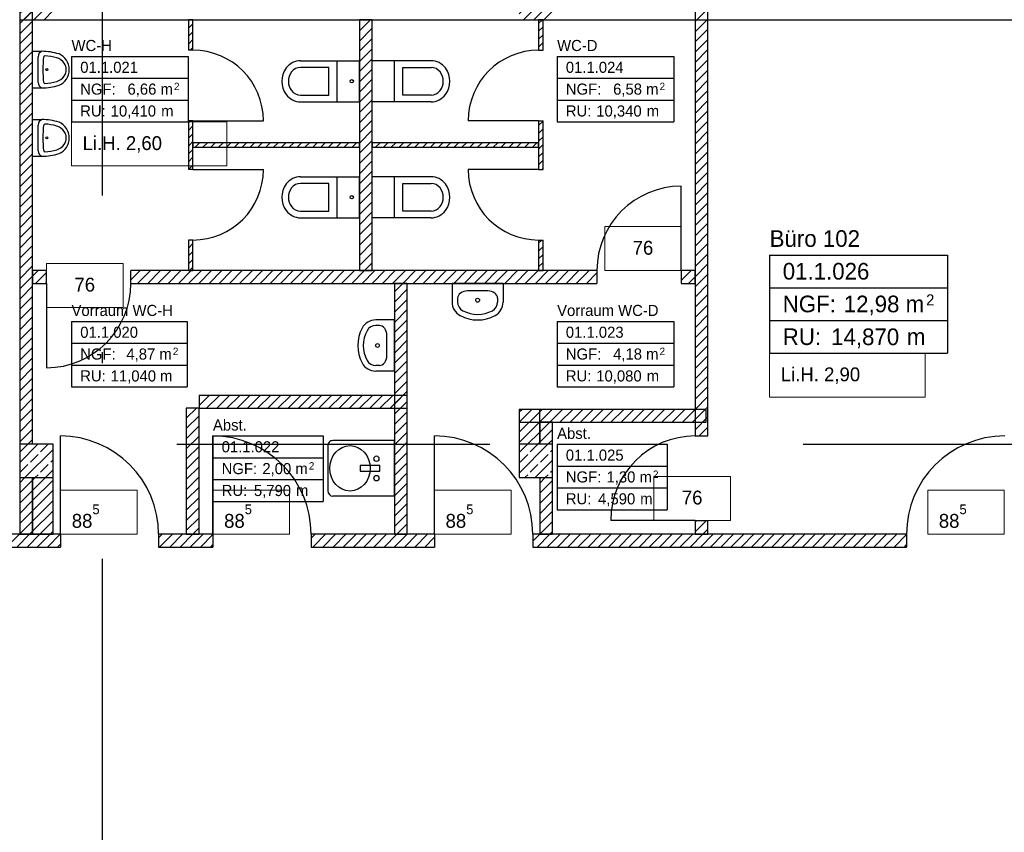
# Model space of a CAD drawing. Extents: x -28.8 to 46.3, y -5 to 85.1.
# Tile 13 of 26: x 4.7 to 13.6, y 33.9 to 41.3. Entities that reach past the tile are written whole.
import ezdxf

# ---------------------------------------------------------------- set-up
doc = ezdxf.new("R2010")
doc.units = 0
doc.header["$MEASUREMENT"] = 0
doc.linetypes.add('Strichlinie', pattern=[0.005644, 0.002822, -0.002822])
doc.linetypes.add('Strichpunktlinie', pattern=[0.006703, 0.003528, -0.001764, 0, -0.001411])
for name, color, linetype in [('1._OG_2_0', 7, 'Continuous'), ('1._OG_2_A_1 Sanitär', 7, 'Continuous'), ('1._OG_2_P_ZE_BILD', 7, 'Continuous'), ('1._OG_2_P_ZE_TEXT', 7, 'Continuous'), ('1._OG_2_R_NT_INNENWAND', 7, 'Continuous'), ('1._OG_2_R_TR_AUSSENWAND', 7, 'Continuous'), ('1._OG_2_R_TR_INNENWAND', 7, 'Continuous'), ('1._OG_2_R_TR_STUETZE', 7, 'Continuous'), ('1._OG_2_R_TR_UNTERZUG', 7, 'Continuous'), ('1._OG_2_Räume', 7, 'Continuous')]:
    doc.layers.add(name, color=color, linetype=linetype)
doc.styles.add('ERSTELLTER_STIL_1', font='txt')
doc.styles.add('ERSTELLTER_STIL_2', font='txt')
pattern_1 = [(45, (0, 0), (-0.04596194, 0.04596194), [])]
pattern_2 = [(45, (0, 0), (-0.03535534, 0.03535534), [])]
pattern_3 = [(45, (0, 0), (-0.0919239, 0.0919239), []), (45, (-0.04596, 0.04596), (-0.0919239, 0.0919239), [0.0975, -0.0325])]

msp = doc.modelspace()

# ---------------------------------------------------------------- hatches: boundary and pattern name
at = {"layer": '1._OG_2_R_NT_INNENWAND', "linetype": 'Continuous', "ltscale": 1000}
h = msp.add_hatch(dxfattribs=at)
h.set_pattern_fill('MW_HLZ_0002', color=256, style=0, pattern_type=2)
h.set_pattern_definition(pattern_2)
h.paths.add_polyline_path([(6.2913, 41.26), (6.2513, 41.26), (6.2513, 40.9854), (6.2913, 40.9854)], flags=0)
h = msp.add_hatch(dxfattribs=at)
h.set_pattern_fill('MW_HLZ_0002', color=256, style=0, pattern_type=2)
h.set_pattern_definition(pattern_2)
h.paths.add_polyline_path([(9.4063, 40.9854), (9.4463, 40.9854), (9.4463, 41.26), (9.4063, 41.26)], flags=0)
h = msp.add_hatch(dxfattribs=at)
h.set_pattern_fill('MW_HLZ_0002', color=256, style=0, pattern_type=2)
h.set_pattern_definition(pattern_2)
h.paths.add_polyline_path([(6.2913, 40.3504), (6.2513, 40.3504), (6.2513, 39.9104), (6.2913, 39.9104)], flags=0)
h = msp.add_hatch(dxfattribs=at)
h.set_pattern_fill('MW_HLZ_0002', color=256, style=0, pattern_type=2)
h.set_pattern_definition(pattern_2)
h.paths.add_polyline_path([(9.4463, 40.3504), (9.4063, 40.3504), (9.4063, 39.9104), (9.4463, 39.9104)], flags=0)
h = msp.add_hatch(dxfattribs=at)
h.set_pattern_fill('MW_HLZ_0002', color=256, style=0, pattern_type=2)
h.set_pattern_definition(pattern_2)
h.paths.add_polyline_path([(7.7913, 40.1504), (6.2913, 40.1504), (6.2913, 40.1104), (7.7913, 40.1104)], flags=0)
h = msp.add_hatch(dxfattribs=at)
h.set_pattern_fill('MW_HLZ_0002', color=256, style=0, pattern_type=2)
h.set_pattern_definition(pattern_2)
h.paths.add_polyline_path([(7.9063, 40.1104), (9.4063, 40.1104), (9.4063, 40.1504), (7.9063, 40.1504)], flags=0)
h = msp.add_hatch(dxfattribs=at)
h.set_pattern_fill('MW_HLZ_0002', color=256, style=0, pattern_type=2)
h.set_pattern_definition(pattern_2)
h.paths.add_polyline_path([(6.2513, 39), (6.2913, 39), (6.2913, 39.2754), (6.2513, 39.2754)], flags=0)
h = msp.add_hatch(dxfattribs=at)
h.set_pattern_fill('MW_HLZ_0002', color=256, style=0, pattern_type=2)
h.set_pattern_definition(pattern_2)
h.paths.add_polyline_path([(9.4063, 39), (9.4463, 39), (9.4463, 39.2754), (9.4063, 39.2754)], flags=0)
at = {"layer": '1._OG_2_R_TR_AUSSENWAND', "linetype": 'Continuous', "ltscale": 1000}
h = msp.add_hatch(dxfattribs=at)
h.set_pattern_fill('MW_Kalksandstein_0002', color=256, style=0, pattern_type=2)
h.set_pattern_definition(pattern_1)
h.paths.add_polyline_path([(4.73, 41.51), (4.73, 41.44), (4.73, 41.26), (5.03, 41.26), (5.03, 41.44), (5.03, 41.51), (5.03, 41.625), (4.73, 41.625)], flags=0)
h = msp.add_hatch(dxfattribs=at)
h.set_pattern_fill('MW_Kalksandstein_0002', color=256, style=0, pattern_type=2)
h.set_pattern_definition(pattern_1)
h.paths.add_polyline_path([(9.23, 41.51), (9.23, 41.44), (9.23, 41.26), (9.53, 41.26), (9.53, 41.44), (9.53, 41.51), (9.53, 41.625), (9.23, 41.625)], flags=0)
at = {"layer": '1._OG_2_R_TR_INNENWAND', "linetype": 'Continuous', "ltscale": 1000}
h = msp.add_hatch(dxfattribs=at)
h.set_pattern_fill('MW_Kalksandstein_0002', color=256, style=0, pattern_type=2)
h.set_pattern_definition(pattern_1)
h.paths.add_polyline_path([(4.8463, 41.6268), (4.7313, 41.6268), (4.7313, 37.435), (4.8463, 37.435)], flags=0)
h = msp.add_hatch(dxfattribs=at)
h.set_pattern_fill('MW_Kalksandstein_0002', color=256, style=0, pattern_type=2)
h.set_pattern_definition(pattern_1)
h.paths.add_polyline_path([(10.8163, 41.4414), (10.8163, 37.51), (10.9313, 37.51), (10.9313, 41.4414)], flags=0)
h = msp.add_hatch(dxfattribs=at)
h.set_pattern_fill('MW_Kalksandstein_0002', color=256, style=0, pattern_type=2)
h.set_pattern_definition(pattern_1)
h.paths.add_polyline_path([(7.7913, 41.26), (7.7913, 39), (7.9063, 39), (7.9063, 41.26)], flags=0)
h = msp.add_hatch(dxfattribs=at)
h.set_pattern_fill('MW_Kalksandstein_0002', color=256, style=0, pattern_type=2)
h.set_pattern_definition(pattern_1)
h.paths.add_polyline_path([(4.8463, 38.885), (4.9713, 38.885), (4.9713, 39), (4.8463, 39)], flags=0)
h = msp.add_hatch(dxfattribs=at)
h.set_pattern_fill('MW_Kalksandstein_0002', color=256, style=0, pattern_type=2)
h.set_pattern_definition(pattern_1)
h.paths.add_polyline_path([(5.7313, 38.885), (9.9313, 38.885), (9.9313, 39), (5.7313, 39)], flags=0)
h = msp.add_hatch(dxfattribs=at)
h.set_pattern_fill('MW_Kalksandstein_0002', color=256, style=0, pattern_type=2)
h.set_pattern_definition(pattern_1)
h.paths.add_polyline_path([(10.6913, 39), (10.6913, 38.885), (10.8163, 38.885), (10.8163, 39)], flags=0)
h = msp.add_hatch(dxfattribs=at)
h.set_pattern_fill('MW_Kalksandstein_0002', color=256, style=0, pattern_type=2)
h.set_pattern_definition(pattern_1)
h.paths.add_polyline_path([(8.1063, 38.885), (8.1063, 36.625), (8.2213, 36.625), (8.2213, 38.885)], flags=0)
h = msp.add_hatch(dxfattribs=at)
h.set_pattern_fill('MW_Kalksandstein_0002', color=256, style=0, pattern_type=2)
h.set_pattern_definition(pattern_1)
h.paths.add_polyline_path([(6.3463, 37.76), (8.2213, 37.76), (8.2213, 37.875), (6.3463, 37.875)], flags=0)
h = msp.add_hatch(dxfattribs=at)
h.set_pattern_fill('MW_Kalksandstein_0002', color=256, style=0, pattern_type=2)
h.set_pattern_definition(pattern_1)
h.paths.add_polyline_path([(6.3463, 36.625), (6.3463, 37.76), (6.2313, 37.76), (6.2313, 36.625)], flags=0)
h = msp.add_hatch(dxfattribs=at)
h.set_pattern_fill('MW_Kalksandstein_0002', color=256, style=0, pattern_type=2)
h.set_pattern_definition(pattern_1)
h.paths.add_polyline_path([(9.2313, 37.635), (10.9163, 37.635), (10.9163, 37.75), (9.2313, 37.75)], flags=0)
h = msp.add_hatch(dxfattribs=at)
h.set_pattern_fill('MW_Kalksandstein_0002', color=256, style=0, pattern_type=2)
h.set_pattern_definition(pattern_1)
h.paths.add_polyline_path([(9.4163, 37.75), (9.2313, 37.75), (9.2313, 37.435), (9.4163, 37.435)], flags=0)
h = msp.add_hatch(dxfattribs=at)
h.set_pattern_fill('MW_Kalksandstein_0002', color=256, style=0, pattern_type=2)
h.set_pattern_definition(pattern_1)
h.paths.add_polyline_path([(9.4163, 37.435), (9.5313, 37.435), (9.5313, 37.635), (9.4163, 37.635)], flags=0)
h = msp.add_hatch(dxfattribs=at)
h.set_pattern_fill('MW_Kalksandstein_0002', color=256, style=0, pattern_type=2)
h.set_pattern_definition(pattern_1)
h.paths.add_polyline_path([(4.8463, 37.135), (4.7313, 37.135), (4.7313, 36.625), (4.8463, 36.625)], flags=0)
h = msp.add_hatch(dxfattribs=at)
h.set_pattern_fill('MW_Kalksandstein_0002', color=256, style=0, pattern_type=2)
h.set_pattern_definition(pattern_1)
h.paths.add_polyline_path([(4.8463, 36.625), (5.0313, 36.625), (5.0313, 37.135), (4.8463, 37.135)], flags=0)
h = msp.add_hatch(dxfattribs=at)
h.set_pattern_fill('MW_Kalksandstein_0002', color=256, style=0, pattern_type=2)
h.set_pattern_definition(pattern_1)
h.paths.add_polyline_path([(9.4163, 36.625), (9.5313, 36.625), (9.5313, 37.135), (9.4163, 37.135)], flags=0)
h = msp.add_hatch(dxfattribs=at)
h.set_pattern_fill('MW_Kalksandstein_0002', color=256, style=0, pattern_type=2)
h.set_pattern_definition(pattern_1)
h.paths.add_polyline_path([(10.8163, 36.625), (10.9313, 36.625), (10.9313, 36.75), (10.8163, 36.75)], flags=0)
h = msp.add_hatch(dxfattribs=at)
h.set_pattern_fill('MW_Kalksandstein_0002', color=256, style=0, pattern_type=2)
h.set_pattern_definition(pattern_1)
h.paths.add_polyline_path([(2.2863, 36.625), (2.2863, 36.51), (5.0963, 36.51), (5.0963, 36.625)], flags=0)
h = msp.add_hatch(dxfattribs=at)
h.set_pattern_fill('MW_Kalksandstein_0002', color=256, style=0, pattern_type=2)
h.set_pattern_definition(pattern_1)
h.paths.add_polyline_path([(6.4713, 36.625), (5.9813, 36.625), (5.9813, 36.51), (6.4713, 36.51)], flags=0)
h = msp.add_hatch(dxfattribs=at)
h.set_pattern_fill('MW_Kalksandstein_0002', color=256, style=0, pattern_type=2)
h.set_pattern_definition(pattern_1)
h.paths.add_polyline_path([(7.3563, 36.625), (7.3563, 36.51), (8.4688, 36.51), (8.4688, 36.625)], flags=0)
h = msp.add_hatch(dxfattribs=at)
h.set_pattern_fill('MW_Kalksandstein_0002', color=256, style=0, pattern_type=2)
h.set_pattern_definition(pattern_1)
h.paths.add_polyline_path([(12.7213, 36.625), (9.3538, 36.625), (9.3538, 36.51), (12.7213, 36.51)], flags=0)
at = {"layer": '1._OG_2_R_TR_STUETZE', "linetype": 'Continuous', "ltscale": 1000}
h = msp.add_hatch(dxfattribs=at)
h.set_pattern_fill('Beton__Stahlbeton_0002', color=256, style=0, pattern_type=2)
h.set_pattern_definition(pattern_3)
h.paths.add_polyline_path([(4.7313, 37.135), (5.0313, 37.135), (5.0313, 37.435), (4.7313, 37.435)], flags=0)
h = msp.add_hatch(dxfattribs=at)
h.set_pattern_fill('Beton__Stahlbeton_0002', color=256, style=0, pattern_type=2)
h.set_pattern_definition(pattern_3)
h.paths.add_polyline_path([(9.2313, 37.135), (9.5313, 37.135), (9.5313, 37.435), (9.2313, 37.435)], flags=0)

# ---------------------------------------------------------------- linework, layer by layer
at = {"layer": '1._OG_2_0', "linetype": 'Continuous', "ltscale": 1000}
for p, q in [((6.2913, 40.9854), (6.2513, 40.9854)), ((9.4063, 40.9854), (9.4463, 40.9854)), ((6.2913, 40.3504), (6.2513, 40.3504)), ((9.4063, 40.3504), (9.4463, 40.3504)), ((6.2913, 39.9104), (6.2513, 39.9104)), ((9.4063, 39.9104), (9.4463, 39.9104)), ((6.2913, 39.2754), (6.2513, 39.2754)), ((9.4063, 39.2754), (9.4463, 39.2754)), ((4.9713, 38.885), (4.9713, 39)), ((5.7313, 38.885), (5.7313, 39)), ((9.9313, 39), (9.9313, 38.885)), ((10.6913, 39), (10.6913, 38.885)), ((10.8163, 37.51), (10.9313, 37.51)), ((10.8163, 36.75), (10.9313, 36.75)), ((5.0963, 36.625), (5.0963, 36.51)), ((5.9813, 36.625), (5.9813, 36.51)), ((6.4713, 36.625), (6.4713, 36.51)), ((7.3563, 36.625), (7.3563, 36.51)), ((8.4688, 36.625), (8.4688, 36.51)), ((9.3538, 36.625), (9.3538, 36.51)), ((12.7213, 36.625), (12.7213, 36.51))]:
    msp.add_line(p, q, dxfattribs=at)
at = {"layer": '1._OG_2_A_1 Sanitär', "linetype": 'Continuous', "ltscale": 1000}
for p, q in [((4.8463, 40.6449), (4.8463, 40.9751)), ((4.8463, 40.9751), (4.9293, 40.9751)), ((4.8965, 40.695), (4.8965, 40.925)), ((7.2613, 40.8902), (7.7913, 40.8902)), ((7.5163, 40.8302), (7.2613, 40.8302)), ((7.5163, 40.5802), (7.5163, 40.8302)), ((7.5913, 40.5202), (7.5913, 40.8902)), ((7.7913, 40.5202), (7.7913, 40.8902)), ((8.4363, 40.8902), (7.9063, 40.8902)), ((7.9063, 40.5202), (7.9063, 40.8902)), ((8.1063, 40.5202), (8.1063, 40.8902)), ((8.1813, 40.8302), (8.4363, 40.8302)), ((8.1813, 40.5802), (8.1813, 40.8302)), ((4.8463, 40.6449), (4.9293, 40.6449)), ((7.2613, 40.5802), (7.5163, 40.5802)), ((8.4363, 40.5802), (8.1813, 40.5802)), ((7.2613, 40.5202), (7.7913, 40.5202)), ((8.4363, 40.5202), (7.9063, 40.5202)), ((4.8463, 40.0298), (4.8463, 40.36)), ((4.8463, 40.36), (4.9293, 40.36)), ((4.8965, 40.0799), (4.8965, 40.3099)), ((4.8463, 40.0298), (4.9293, 40.0298)), ((7.2613, 39.8454), (7.7913, 39.8454)), ((7.5913, 39.4754), (7.5913, 39.8454)), ((7.7913, 39.4754), (7.7913, 39.8454)), ((8.4363, 39.8454), (7.9063, 39.8454)), ((7.9063, 39.4754), (7.9063, 39.8454)), ((8.1063, 39.4754), (8.1063, 39.8454)), ((7.5163, 39.7854), (7.2613, 39.7854)), ((7.5163, 39.5354), (7.5163, 39.7854)), ((8.1813, 39.7854), (8.4363, 39.7854)), ((8.1813, 39.5354), (8.1813, 39.7854)), ((7.2613, 39.5354), (7.5163, 39.5354)), ((8.4363, 39.5354), (8.1813, 39.5354)), ((7.2613, 39.4754), (7.7913, 39.4754)), ((8.4363, 39.4754), (7.9063, 39.4754)), ((8.6263, 38.885), (8.6263, 38.717)), ((9.0863, 38.885), (8.6263, 38.885)), ((9.0863, 38.885), (9.0863, 38.717)), ((8.7652, 38.8173), (8.7652, 38.8173)), ((8.9474, 38.8173), (8.7652, 38.8173)), ((8.6763, 38.7506), (8.6763, 38.717)), ((9.0363, 38.7506), (9.0363, 38.717)), ((8.1063, 38.555), (7.9383, 38.555)), ((8.1063, 38.095), (8.1063, 38.555)), ((7.9719, 38.505), (7.9383, 38.505)), ((8.0386, 38.4161), (8.0386, 38.4161)), ((8.0386, 38.2339), (8.0386, 38.4161)), ((7.9719, 38.145), (7.9383, 38.145)), ((8.1063, 38.095), (7.9383, 38.095)), ((8.1063, 37.4688), (7.5511, 37.4688)), ((8.1063, 36.9688), (8.1063, 37.4688)), ((7.5063, 37.4179), (7.5063, 37.016)), ((7.9744, 37.2438), (7.7967, 37.2438)), ((7.7967, 37.2438), (7.7967, 37.1938)), ((7.7967, 37.1938), (7.9744, 37.1938)), ((7.9744, 37.2188), (7.9744, 37.2438)), ((7.9744, 37.1938), (7.9744, 37.2188)), ((8.1063, 36.9688), (7.5511, 36.9688))]:
    msp.add_line(p, q, dxfattribs=at)
for centre in [(8.8563, 38.7331), (7.9544, 38.325)]:
    msp.add_circle(centre, 0.0175, dxfattribs=at)
for centre, radius, start, end in [((8.7652, 38.717), 0.1389, 180, 241.52544), ((8.7652, 38.717), 0.0889, 180, 241.52544), ((8.9474, 38.717), 0.0889, 298.47456, 0), ((8.9474, 38.717), 0.1389, 298.47456, 0), ((8.8563, 38.885), 0.33, 241.52544, 298.47456), ((8.8563, 38.885), 0.28, 241.52544, 298.47456), ((7.9383, 38.4161), 0.1389, 90, 151.52544), ((8.1063, 38.325), 0.33, 151.52544, 208.47456), ((8.1063, 38.325), 0.28, 151.52544, 208.47456), ((7.9383, 38.4161), 0.0889, 90, 151.52544), ((7.9383, 38.2339), 0.1389, 208.47456, 270), ((7.9383, 38.2339), 0.0889, 208.47456, 270)]:
    msp.add_arc(centre, radius, start, end, dxfattribs=at)
for centre, major_axis, ratio, start_param, end_param in [((4.9443, 40.925), (0, -0.0513), 0.93164, 3.363381, 4.712389), ((4.9293, 40.385), (0, -0.5901), 0.93164, 2.855903, 3.141593), ((5.6898, 40.81), (0, -0.8065), 0.93164, 4.570129, 4.854649), ((4.9583, 40.9219), (0, -0.0133), 0.93164, 3.22739, 4.529524), ((4.9299, 40.3698), (0, -0.5662), 0.93164, 2.883545, 3.089709), ((5.0281, 40.7801), (0, -0.1422), 0.93164, 2.238102, 2.864023), ((5.0366, 40.81), (0, -0.1502), 0.93164, 0.347487, 2.794105), ((5.049, 40.81), (0, -0.1066), 0.93164, 0.993922, 2.14767), ((7.2913, 40.7052), (0, -0.2), 0.999954, 4.068888, 5.355822), ((7.2613, 40.7277), (0, -0.1625), 0.999954, 3.141593, 4.068888), ((7.2613, 40.7277), (0, -0.1025), 0.999954, 3.141593, 4.068888), ((8.4363, 40.7277), (0, -0.1625), 0.999954, 2.214297, 3.141593), ((8.4363, 40.7277), (0, -0.1025), 0.999954, 2.214297, 3.141593), ((8.4063, 40.7052), (0, -0.2), 0.999954, 0.927363, 2.214297), ((5.0281, 40.8399), (0, -0.1422), 0.93164, 0.27757, 0.90349), ((7.2913, 40.7052), (0, -0.14), 0.999954, 4.068888, 5.35589), ((8.4063, 40.7052), (0, -0.14), 0.999954, 0.927295, 2.214297), ((4.9443, 40.695), (0, -0.0513), 0.93164, 4.712389, 6.061397), ((4.9293, 41.235), (0, -0.5901), 0.93164, 6.283185, 6.568875), ((4.9583, 40.6981), (0, -0.0133), 0.93164, 4.895254, 6.197388), ((4.9299, 41.2502), (0, -0.5662), 0.93164, 0.051883, 0.258047), ((7.2613, 40.6827), (0, -0.1625), 0.999954, 5.35589, 6.283185), ((7.2613, 40.6827), (0, -0.1025), 0.999954, 5.35589, 6.283185), ((8.4363, 40.6827), (0, -0.1025), 0.999954, 0, 0.927295), ((8.4363, 40.6827), (0, -0.1625), 0.999954, 0, 0.927295), ((4.9443, 40.3099), (0, -0.0513), 0.93164, 3.363381, 4.712389), ((4.9293, 39.7699), (0, -0.5901), 0.93164, 2.855903, 3.141593), ((5.6898, 40.1949), (0, -0.8065), 0.93164, 4.570129, 4.854649), ((4.9583, 40.3068), (0, -0.0133), 0.93164, 3.22739, 4.529524), ((4.9299, 39.7547), (0, -0.5662), 0.93164, 2.883545, 3.089709), ((5.0281, 40.165), (0, -0.1422), 0.93164, 2.238102, 2.864023), ((5.0366, 40.1949), (0, -0.1502), 0.93164, 0.347487, 2.794105), ((5.049, 40.1949), (0, -0.1066), 0.93164, 0.993922, 2.14767), ((5.0281, 40.2248), (0, -0.1422), 0.93164, 0.27757, 0.90349), ((4.9443, 40.0799), (0, -0.0513), 0.93164, 4.712389, 6.061397), ((4.9293, 40.6199), (0, -0.5901), 0.93164, 6.283185, 6.568875), ((4.9583, 40.083), (0, -0.0133), 0.93164, 4.895254, 6.197388), ((4.9299, 40.6351), (0, -0.5662), 0.93164, 0.051883, 0.258047), ((7.2613, 39.6829), (0, -0.1625), 0.999954, 3.141593, 4.068888), ((8.4363, 39.6829), (0, -0.1625), 0.999954, 2.214297, 3.141593), ((7.2913, 39.6604), (0, -0.2), 0.999954, 4.068888, 5.355822), ((7.2613, 39.6829), (0, -0.1025), 0.999954, 3.141593, 4.068888), ((8.4363, 39.6829), (0, -0.1025), 0.999954, 2.214297, 3.141593), ((8.4063, 39.6604), (0, -0.2), 0.999954, 0.927363, 2.214297), ((7.2913, 39.6604), (0, -0.14), 0.999954, 4.068888, 5.35589), ((8.4063, 39.6604), (0, -0.14), 0.999954, 0.927295, 2.214297), ((7.2613, 39.6379), (0, -0.1025), 0.999954, 5.35589, 6.283185), ((8.4363, 39.6379), (0, -0.1025), 0.999954, 0, 0.927295), ((7.2613, 39.6379), (0, -0.1625), 0.999954, 5.35589, 6.283185), ((8.4363, 39.6379), (0, -0.1625), 0.999954, 0, 0.927295), ((8.7652, 38.7506), (0.0889, 0), 0.750558, 1.570796, 3.141593), ((8.9474, 38.7506), (0.0889, 0), 0.750558, 0, 1.570796), ((7.9719, 38.4161), (0, -0.0889), 0.750558, 1.570796, 3.141593), ((7.9719, 38.2339), (0, -0.0889), 0.750558, 6.283185, 7.853982), ((7.5508, 37.4188), (0, -0.05), 0.888889, 3.133846, 4.729715), ((7.5508, 37.0188), (0, -0.0501), 0.888889, 4.768923, 6.290932)]:
    msp.add_ellipse(centre, major_axis=major_axis, ratio=ratio, start_param=start_param, end_param=end_param, dxfattribs=at)
for centre, major_axis, ratio in [((4.9755, 40.8104), (0, -0.00927), 0.93164), ((7.7224, 40.7052), (0, -0.0153), 0.999954), ((4.9755, 40.1953), (0, -0.00927), 0.93164), ((7.7224, 39.6604), (0, -0.0153), 0.999954), ((7.7065, 37.2188), (0, -0.2046), 0.888889), ((7.9448, 37.3051), (0, -0.025), 0.888889), ((7.9448, 37.1301), (0, -0.025), 0.888889)]:
    msp.add_ellipse(centre, major_axis=major_axis, ratio=ratio, dxfattribs=at)
at = {"layer": '1._OG_2_P_ZE_BILD', "linetype": 'Strichpunktlinie', "ltscale": 1000}
msp.add_line((5.4753, -1.1407), (5.4753, 45.0624), dxfattribs=at)
at = {"layer": '1._OG_2_P_ZE_TEXT', "color": 255, "linetype": 'Continuous', "lineweight": 18, "ltscale": 1000}
for p, q in [((6.598, 40.3392), (5.1969, 40.3392)), ((5.1969, 40.3392), (5.1969, 39.9428)), ((6.598, 39.9428), (6.598, 40.3392)), ((5.1969, 39.9428), (6.598, 39.9428)), ((10.6913, 39.3964), (10.0015, 39.3964)), ((10.0015, 39.3964), (10.0015, 39)), ((10.6913, 39), (10.6913, 39.3964)), ((5.6611, 39.0645), (4.9713, 39.0645)), ((4.9713, 39.0645), (4.9713, 38.6681)), ((5.6611, 38.6681), (5.6611, 39.0645)), ((10.0015, 39), (10.6913, 39)), ((4.9713, 38.6681), (5.6611, 38.6681)), ((12.8889, 38.2562), (11.4878, 38.2562)), ((11.4878, 38.2562), (11.4878, 37.8598)), ((12.8889, 37.8598), (12.8889, 38.2562)), ((11.4878, 37.8598), (12.8889, 37.8598)), ((11.1344, 37.1464), (10.4446, 37.1464)), ((10.4446, 37.1464), (10.4446, 36.75)), ((11.1344, 36.75), (11.1344, 37.1464)), ((5.7889, 37.0214), (5.0991, 37.0214)), ((5.0991, 37.0214), (5.0991, 36.625)), ((5.7889, 36.625), (5.7889, 37.0214)), ((7.1616, 37.0214), (6.4719, 37.0214)), ((6.4719, 37.0214), (6.4719, 36.625)), ((7.1616, 36.625), (7.1616, 37.0214)), ((9.1572, 37.0214), (8.4674, 37.0214)), ((8.4674, 37.0214), (8.4674, 36.625)), ((9.1572, 36.625), (9.1572, 37.0214)), ((13.602, 37.0214), (12.9122, 37.0214)), ((12.9122, 37.0214), (12.9122, 36.625)), ((13.602, 36.625), (13.602, 37.0214)), ((10.4446, 36.75), (11.1344, 36.75)), ((5.0991, 36.625), (5.7889, 36.625)), ((6.4719, 36.625), (7.1616, 36.625)), ((8.4674, 36.625), (9.1572, 36.625)), ((12.9122, 36.625), (13.602, 36.625))]:
    msp.add_line(p, q, dxfattribs=at)
at = {"layer": '1._OG_2_R_NT_INNENWAND', "linetype": 'Continuous', "ltscale": 1000}
for p, q in [((6.2913, 41.26), (6.2513, 41.26)), ((6.2513, 41.26), (6.2513, 40.9854)), ((6.2913, 40.9854), (6.2913, 41.26)), ((9.4463, 41.26), (9.4063, 41.26)), ((9.4063, 41.26), (9.4063, 40.9854)), ((9.4463, 40.9854), (9.4463, 41.26)), ((6.2513, 40.3504), (6.2513, 39.9104)), ((6.2913, 39.9104), (6.2913, 40.3504)), ((6.2913, 40.3504), (6.9263, 40.3504)), ((9.4063, 40.3504), (8.7713, 40.3504)), ((9.4063, 40.3504), (9.4063, 39.9104)), ((9.4463, 39.9104), (9.4463, 40.3504)), ((7.7913, 40.1504), (6.2913, 40.1504)), ((6.2913, 40.1504), (6.2913, 40.1104)), ((6.2913, 40.1104), (7.7913, 40.1104)), ((7.7913, 40.1104), (7.7913, 40.1504)), ((9.4063, 40.1504), (7.9063, 40.1504)), ((7.9063, 40.1504), (7.9063, 40.1104)), ((7.9063, 40.1104), (9.4063, 40.1104)), ((9.4063, 40.1104), (9.4063, 40.1504)), ((6.2913, 39.9104), (6.9263, 39.9104)), ((9.4063, 39.9104), (8.7713, 39.9104)), ((6.2513, 39.2754), (6.2513, 39)), ((6.2913, 39), (6.2913, 39.2754)), ((9.4063, 39.2754), (9.4063, 39)), ((9.4463, 39), (9.4463, 39.2754)), ((6.2513, 39), (6.2913, 39)), ((9.4063, 39), (9.4463, 39))]:
    msp.add_line(p, q, dxfattribs=at)
for centre, start, end in [((6.2913, 40.3504), 0, 90), ((9.4063, 40.3504), 90, 180), ((6.2913, 39.9104), 270, 0), ((9.4063, 39.9104), 180, 270)]:
    msp.add_arc(centre, 0.635, start, end, dxfattribs=at)
at = {"layer": '1._OG_2_R_TR_AUSSENWAND', "linetype": 'Continuous', "ltscale": 1000}
for p, q in [((4.73, 41.26), (5.03, 41.26)), ((5.03, 41.26), (9.23, 41.26)), ((9.23, 41.26), (9.53, 41.26)), ((9.53, 41.26), (13.73, 41.26))]:
    msp.add_line(p, q, dxfattribs=at)
at = {"layer": '1._OG_2_R_TR_INNENWAND', "linetype": 'Continuous', "ltscale": 1000}
for p, q in [((4.7313, 41.6268), (4.7313, 36.625)), ((4.8463, 37.435), (4.8463, 41.6268)), ((10.8163, 41.4414), (10.8163, 37.51)), ((10.9313, 37.51), (10.9313, 41.4414)), ((7.7913, 41.26), (7.7913, 39)), ((7.9063, 41.26), (7.7913, 41.26)), ((7.9063, 39), (7.9063, 41.26)), ((10.6913, 39), (10.6913, 39.76)), ((4.9713, 39), (4.8463, 39)), ((4.8463, 39), (4.8463, 38.885)), ((9.9313, 39), (5.7313, 39)), ((7.7913, 39), (7.9063, 39)), ((10.8163, 39), (10.6913, 39)), ((10.8163, 38.885), (10.8163, 39)), ((4.8463, 38.885), (4.9713, 38.885)), ((4.9713, 38.885), (4.9713, 38.125)), ((5.7313, 38.885), (9.9313, 38.885)), ((8.1063, 38.885), (8.1063, 36.625)), ((8.2213, 38.885), (8.1063, 38.885)), ((8.2213, 36.625), (8.2213, 38.885)), ((10.6913, 38.885), (10.8163, 38.885)), ((8.2213, 37.875), (6.3463, 37.875)), ((6.3463, 37.875), (6.3463, 37.76)), ((8.2213, 37.76), (8.2213, 37.875)), ((6.3463, 37.76), (6.2313, 37.76)), ((6.2313, 37.76), (6.2313, 36.625)), ((6.3463, 37.76), (8.2213, 37.76)), ((6.3463, 36.625), (6.3463, 37.76)), ((10.9163, 37.75), (9.2313, 37.75)), ((9.2313, 37.75), (9.2313, 37.635)), ((9.4163, 37.75), (9.2313, 37.75)), ((9.2313, 37.75), (9.2313, 37.435)), ((9.4163, 37.435), (9.4163, 37.75)), ((10.9163, 37.635), (10.9163, 37.75)), ((9.2313, 37.635), (10.9163, 37.635)), ((9.5313, 37.635), (9.4163, 37.635)), ((9.4163, 37.635), (9.4163, 37.435)), ((9.5313, 36.625), (9.5313, 37.635)), ((5.0963, 36.625), (5.0963, 37.51)), ((6.4713, 36.625), (6.4713, 37.51)), ((8.4688, 36.625), (8.4688, 37.51)), ((4.8463, 36.625), (4.8463, 37.135)), ((4.8463, 37.135), (4.8463, 36.625)), ((5.0313, 36.625), (5.0313, 37.135)), ((9.4163, 37.135), (9.4163, 36.625)), ((10.8163, 36.75), (10.0563, 36.75)), ((10.8163, 36.75), (10.8163, 36.625)), ((10.9313, 36.625), (10.9313, 36.75)), ((5.0963, 36.625), (2.2863, 36.625)), ((4.7313, 36.625), (4.8463, 36.625)), ((4.8463, 36.625), (5.0313, 36.625)), ((6.4713, 36.625), (5.9813, 36.625)), ((6.2313, 36.625), (6.3463, 36.625)), ((8.4688, 36.625), (7.3563, 36.625)), ((8.1063, 36.625), (8.2213, 36.625)), ((12.7213, 36.625), (9.3538, 36.625)), ((9.4163, 36.625), (9.5313, 36.625)), ((10.8163, 36.625), (10.9313, 36.625)), ((2.2863, 36.51), (5.0963, 36.51)), ((5.9813, 36.51), (6.4713, 36.51)), ((7.3563, 36.51), (8.4688, 36.51)), ((9.3538, 36.51), (12.7213, 36.51))]:
    msp.add_line(p, q, dxfattribs=at)
for centre, radius, start, end in [((10.6913, 39), 0.76, 90, 180), ((4.9713, 38.885), 0.76, 270, 0), ((5.0963, 36.625), 0.885, 0, 90), ((6.4713, 36.625), 0.885, 0, 90), ((8.4688, 36.625), 0.885, 0, 90), ((10.8163, 36.75), 0.76, 90, 180), ((13.6063, 36.625), 0.885, 90, 180)]:
    msp.add_arc(centre, radius, start, end, dxfattribs=at)
at = {"layer": '1._OG_2_R_TR_STUETZE', "linetype": 'Continuous', "ltscale": 1000}
for p, q in [((4.7313, 37.435), (4.7313, 37.135)), ((5.0313, 37.435), (4.7313, 37.435)), ((5.0313, 37.135), (5.0313, 37.435)), ((9.2313, 37.435), (9.2313, 37.135)), ((9.5313, 37.435), (9.2313, 37.435)), ((9.5313, 37.135), (9.5313, 37.435)), ((4.7313, 37.135), (5.0313, 37.135)), ((9.2313, 37.135), (9.5313, 37.135))]:
    msp.add_line(p, q, dxfattribs=at)
at = {"layer": '1._OG_2_R_TR_UNTERZUG', "linetype": 'Strichlinie', "ltscale": 1000}
msp.add_line((0.5013, 37.435), (36.26, 37.435), dxfattribs=at)
at = {"layer": '1._OG_2_Räume', "linetype": 'Continuous', "ltscale": 1000}
for p, q in [((5.1969, 40.9285), (5.1969, 40.3392)), ((5.1969, 40.9285), (6.2494, 40.9285)), ((6.2494, 40.9285), (6.2494, 40.3392)), ((9.5727, 40.9285), (9.5727, 40.3392)), ((9.5727, 40.9285), (10.6252, 40.9285)), ((10.6252, 40.9285), (10.6252, 40.3392)), ((5.1969, 40.7321), (6.2494, 40.7321)), ((9.5727, 40.7321), (10.6252, 40.7321)), ((5.1969, 40.5357), (6.2494, 40.5357)), ((9.5727, 40.5357), (10.6252, 40.5357)), ((5.1969, 40.3392), (6.2494, 40.3392)), ((9.5727, 40.3392), (10.6252, 40.3392)), ((11.4879, 39.1401), (11.4879, 38.2562)), ((11.4879, 39.1401), (13.0913, 39.1401)), ((13.0913, 39.1401), (13.0913, 38.2562)), ((11.4879, 38.8455), (13.0913, 38.8455)), ((5.1969, 38.5421), (5.1969, 37.9528)), ((5.1969, 38.5421), (6.2394, 38.5421)), ((6.2394, 38.5421), (6.2394, 37.9528)), ((9.5727, 38.5421), (9.5727, 37.9528)), ((9.5727, 38.5421), (10.6252, 38.5421)), ((10.6252, 38.5421), (10.6252, 37.9528)), ((11.4879, 38.5509), (13.0913, 38.5509)), ((5.1969, 38.3456), (6.2394, 38.3456)), ((9.5727, 38.3456), (10.6252, 38.3456)), ((11.4879, 38.2562), (13.0913, 38.2562)), ((5.1969, 38.1492), (6.2394, 38.1492)), ((9.5727, 38.1492), (10.6252, 38.1492)), ((5.1969, 37.9528), (6.2394, 37.9528)), ((9.5727, 37.9528), (10.6252, 37.9528)), ((6.4713, 37.51), (6.4713, 36.9207)), ((6.4713, 37.51), (7.4644, 37.51)), ((7.4644, 37.51), (7.4644, 36.9207)), ((9.5727, 37.435), (9.5727, 36.8457)), ((9.5727, 37.435), (10.5658, 37.435)), ((10.5658, 37.435), (10.5658, 36.8457)), ((6.4713, 37.3136), (7.4644, 37.3136)), ((9.5727, 37.2386), (10.5658, 37.2386)), ((6.4713, 37.1171), (7.4644, 37.1171)), ((9.5727, 37.0421), (10.5658, 37.0421)), ((6.4713, 36.9207), (7.4644, 36.9207)), ((9.5727, 36.8457), (10.5658, 36.8457))]:
    msp.add_line(p, q, dxfattribs=at)

# ---------------------------------------------------------------- texts
at = {"layer": '1._OG_2_P_ZE_TEXT', "linetype": 'Continuous', "char_height": 0.125, "style": 'ERSTELLTER_STIL_2'}
for s, insert, attachment_point in [('{Li.H. 2,60}', (5.2969, 40.2107), 1), ('{76}', (10.3464, 39.2679), 2), ('{76}', (5.3162, 38.9359), 2), ('{Li.H. 2,90}', (11.5878, 38.1276), 1), ('{76}', (10.7895, 37.0179), 2), ('{88\\A1{\\H0.7x;\\S5^  ;}}', (5.1991, 36.8929), 1), ('{88\\A1{\\H0.7x;\\S5^  ;}}', (6.5719, 36.8929), 1), ('{88\\A1{\\H0.7x;\\S5^  ;}}', (8.5674, 36.8929), 1), ('{88\\A1{\\H0.7x;\\S5^  ;}}', (13.0122, 36.8929), 1)]:
    msp.add_mtext(s, dxfattribs=dict(at, insert=insert, attachment_point=attachment_point))
at = {"layer": '1._OG_2_Räume', "linetype": 'Continuous'}
for s, insert, char_height, attachment_point, style in [('{WC-H}', (5.1969, 41.0776), 0.1, 1, 'ERSTELLTER_STIL_1'), ('{WC-D}', (9.5727, 41.0776), 0.1, 1, 'ERSTELLTER_STIL_1'), ('{01.1.021 }', (5.2755, 40.8811), 0.1, 1, 'ERSTELLTER_STIL_2'), ('{01.1.024 }', (9.6512, 40.8811), 0.1, 1, 'ERSTELLTER_STIL_2'), ('{NGF: }', (5.2755, 40.6847), 0.1, 1, 'ERSTELLTER_STIL_2'), ('{6,66 m}', (5.7015, 40.6847), 0.1, 1, 'ERSTELLTER_STIL_2'), ('{2}', (6.1203, 40.6923), 0.06667, 1, 'ERSTELLTER_STIL_2'), ('{NGF: }', (9.6512, 40.6847), 0.1, 1, 'ERSTELLTER_STIL_2'), ('{6,58 m}', (10.0773, 40.6847), 0.1, 1, 'ERSTELLTER_STIL_2'), ('{2}', (10.496, 40.6923), 0.06667, 1, 'ERSTELLTER_STIL_2'), ('{RU: }', (5.2755, 40.4883), 0.1, 1, 'ERSTELLTER_STIL_2'), ('{10,410}', (5.5498, 40.3689), 0.1, 7, 'ERSTELLTER_STIL_2'), ('{ m}', (5.9676, 40.4883), 0.1, 1, 'ERSTELLTER_STIL_2'), ('{RU: }', (9.6512, 40.4883), 0.1, 1, 'ERSTELLTER_STIL_2'), ('{10,340}', (9.9255, 40.3689), 0.1, 7, 'ERSTELLTER_STIL_2'), ('{ m}', (10.3433, 40.4883), 0.1, 1, 'ERSTELLTER_STIL_2'), ('{Büro 102}', (11.4879, 39.3637), 0.15, 1, 'ERSTELLTER_STIL_1'), ('{01.1.026 }', (11.6057, 39.069), 0.15, 1, 'ERSTELLTER_STIL_2'), ('{NGF: }', (11.6057, 38.7744), 0.15, 1, 'ERSTELLTER_STIL_2'), ('{12,98 m}', (12.1556, 38.7744), 0.15, 1, 'ERSTELLTER_STIL_2'), ('{2}', (12.8976, 38.7858), 0.1, 1, 'ERSTELLTER_STIL_2'), ('{Vorraum WC-H}', (5.1969, 38.6911), 0.1, 1, 'ERSTELLTER_STIL_1'), ('{Vorraum WC-D}', (9.5727, 38.6911), 0.1, 1, 'ERSTELLTER_STIL_1'), ('{01.1.020 }', (5.2755, 38.4947), 0.1, 1, 'ERSTELLTER_STIL_2'), ('{01.1.023 }', (9.6512, 38.4947), 0.1, 1, 'ERSTELLTER_STIL_2'), ('{RU: }', (11.6057, 38.4797), 0.15, 1, 'ERSTELLTER_STIL_2'), ('{14,870}', (12.0418, 38.3006), 0.15, 7, 'ERSTELLTER_STIL_2'), ('{ m}', (12.6686, 38.4797), 0.15, 1, 'ERSTELLTER_STIL_2'), ('{NGF: }', (5.2755, 38.2982), 0.1, 1, 'ERSTELLTER_STIL_2'), ('{4,87 m}', (5.6915, 38.2982), 0.1, 1, 'ERSTELLTER_STIL_2'), ('{2}', (6.1102, 38.3058), 0.06667, 1, 'ERSTELLTER_STIL_2'), ('{NGF: }', (9.6512, 38.2982), 0.1, 1, 'ERSTELLTER_STIL_2'), ('{4,18 m}', (10.0773, 38.2982), 0.1, 1, 'ERSTELLTER_STIL_2'), ('{2}', (10.496, 38.3058), 0.06667, 1, 'ERSTELLTER_STIL_2'), ('{RU: }', (5.2755, 38.1018), 0.1, 1, 'ERSTELLTER_STIL_2'), ('{11,040}', (5.5498, 37.9824), 0.1, 7, 'ERSTELLTER_STIL_2'), ('{ m}', (5.9575, 38.1018), 0.1, 1, 'ERSTELLTER_STIL_2'), ('{RU: }', (9.6512, 38.1018), 0.1, 1, 'ERSTELLTER_STIL_2'), ('{10,080}', (9.9255, 37.9824), 0.1, 7, 'ERSTELLTER_STIL_2'), ('{ m}', (10.3433, 38.1018), 0.1, 1, 'ERSTELLTER_STIL_2'), ('{Abst.}', (6.4713, 37.659), 0.1, 1, 'ERSTELLTER_STIL_1'), ('{Abst.}', (9.5727, 37.584), 0.1, 1, 'ERSTELLTER_STIL_1'), ('{01.1.022 }', (6.5499, 37.4626), 0.1, 1, 'ERSTELLTER_STIL_2'), ('{01.1.025 }', (9.6512, 37.3876), 0.1, 1, 'ERSTELLTER_STIL_2'), ('{NGF: }', (6.5499, 37.2662), 0.1, 1, 'ERSTELLTER_STIL_2'), ('{2,00 m}', (6.9165, 37.2662), 0.1, 1, 'ERSTELLTER_STIL_2'), ('{2}', (7.3353, 37.2738), 0.06667, 1, 'ERSTELLTER_STIL_2'), ('{NGF: }', (9.6512, 37.1912), 0.1, 1, 'ERSTELLTER_STIL_2'), ('{1,30 m}', (10.0179, 37.1912), 0.1, 1, 'ERSTELLTER_STIL_2'), ('{2}', (10.4366, 37.1988), 0.06667, 1, 'ERSTELLTER_STIL_2'), ('{RU: }', (6.5499, 37.0697), 0.1, 1, 'ERSTELLTER_STIL_2'), ('{5,790}', (6.8406, 36.9503), 0.1, 7, 'ERSTELLTER_STIL_2'), ('{ m}', (7.1826, 37.0697), 0.1, 1, 'ERSTELLTER_STIL_2'), ('{4,590}', (9.942, 36.8753), 0.1, 7, 'ERSTELLTER_STIL_2'), ('{RU: }', (9.6512, 36.9947), 0.1, 1, 'ERSTELLTER_STIL_2'), ('{ m}', (10.2839, 36.9947), 0.1, 1, 'ERSTELLTER_STIL_2')]:
    msp.add_mtext(s, dxfattribs=dict(at, insert=insert, char_height=char_height, attachment_point=attachment_point, style=style))

doc.saveas('drawing.dxf')
